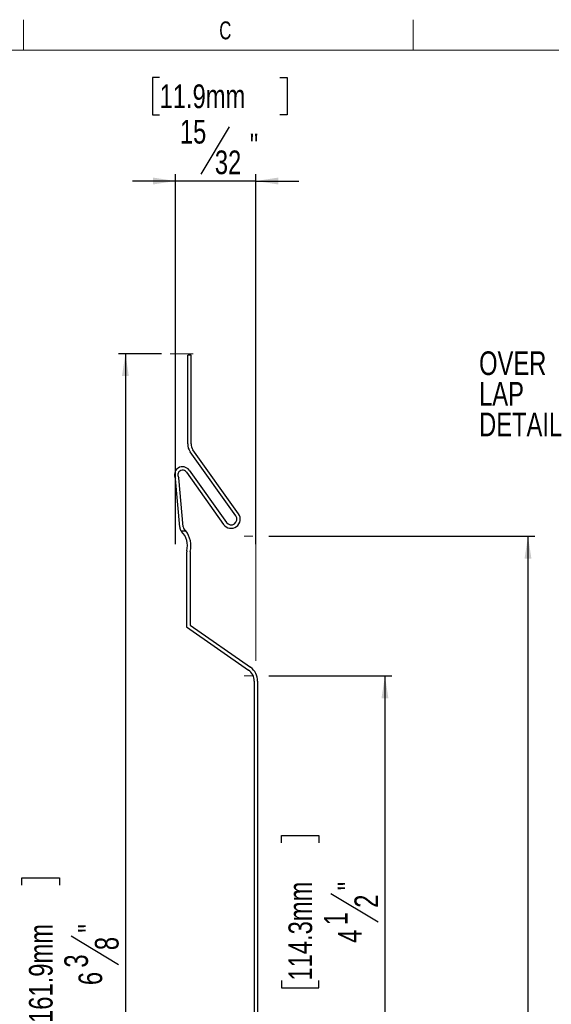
# Paper-space layout 'Sheet3' of a CAD drawing. Header units: inches. Extents: x 0.5 to 19.2, y -4 to 10.7.
# Tile 8 of 14: x 5.1 to 8.2, y 5 to 10.7. Entities that reach past the tile are written whole.
import ezdxf

# ---------------------------------------------------------------- set-up
doc = ezdxf.new("R2010")
doc.units = ezdxf.units.IN
doc.header["$MEASUREMENT"] = 0
doc.layers.add('FORMAT', color=7, linetype='Continuous')
doc.styles.add('SLDTEXTSTYLE0', font='TXT', dxfattribs={"width": 0.7})
doc.styles.add('SLDTEXTSTYLE3', font='TXT', dxfattribs={"width": 0.75})
doc.dimstyles.new('SLDDIMSTYLE3', dxfattribs={"dimtxt": 0.137795, "dimasz": 0.13, "dimexe": 0, "dimexo": 0.0625, "dimgap": 0.034449, "dimtad": 1, "dimdec": 6, "dimrnd": 1e-09, "dimzin": 12, "dimdsep": 46, "dimlunit": 5, "dimtxsty": 'SLDTEXTSTYLE3', "dimsah": 1, "dimcen": 0.09, "dimadec": 0, "dimazin": 3, "dimtfac": 1, "dimtofl": 0, "dimtmove": 0, "dimatfit": 3, "dimfxl": 1, "dimfrac": 2, "dimtolj": 1, "dimtzin": 12, "dimarcsym": 0})
doc.dimstyles.new('SLDDIMSTYLE4', dxfattribs={"dimtxt": 0.137795, "dimasz": 0.13, "dimexe": 0, "dimexo": 0.0625, "dimgap": 0.034449, "dimtad": 1, "dimdec": 6, "dimrnd": 1e-09, "dimzin": 12, "dimdsep": 46, "dimlunit": 5, "dimtxsty": 'SLDTEXTSTYLE3', "dimsah": 1, "dimcen": 0.09, "dimadec": 0, "dimazin": 3, "dimtfac": 1, "dimtmove": 0, "dimatfit": 0, "dimfxl": 1, "dimfrac": 2, "dimtolj": 1, "dimtzin": 12, "dimarcsym": 0})

# ---------------------------------------------------------------- blocks, each defined once
blk = doc.blocks.new('_D_7')
at = {"layer": 'FORMAT'}
for p, q in [((5.9716, 8.7502), (5.7228, 8.7502)), ((5.7621, 8.7502), (5.7621, 2.3752)), ((5.1591, 5.6578), (5.1591, 5.6998)), ((5.1591, 5.6998), (5.3778, 5.6998)), ((5.3778, 5.6998), (5.3778, 5.6578)), ((5.4462, 5.3617), (5.7218, 5.1963)), ((5.1591, 4.8552), (5.1591, 4.8132)), ((5.3778, 4.8132), (5.3778, 4.8552)), ((5.1591, 4.8132), (5.3778, 4.8132)), ((5.9716, 2.3752), (5.7228, 2.3752))]:
    blk.add_line(p, q, dxfattribs=at)
for points in [[(5.7621, 8.7502), (5.7421, 8.6202), (5.7821, 8.6202)], [(5.7621, 2.3752), (5.7821, 2.5052), (5.7421, 2.5052)]]:
    blk.add_solid(points, dxfattribs=at)
at = {"layer": 'FORMAT', "char_height": 0.1378, "attachment_point": 1, "rotation": 90, "style": 'SLDTEXTSTYLE3'}
for s, insert in [('161.9mm', (5.2002, 4.8552)), ('"', (5.4869, 5.3808)), ('8', (5.5845, 5.279)), ('3', (5.4063, 5.1772)), ('6', (5.489, 5.0754))]:
    blk.add_mtext(s, dxfattribs=dict(at, insert=insert))
blk = doc.blocks.new('_D_8')
at = {"layer": 'FORMAT'}
for p, q in [((6.5975, 6.8752), (7.3136, 6.8752)), ((7.2742, 6.8752), (7.2742, 2.3752)), ((6.6711, 5.9044), (6.6711, 5.9463)), ((6.6711, 5.9463), (6.8898, 5.9463)), ((6.8898, 5.9463), (6.8898, 5.9044)), ((6.9582, 5.6082), (7.2338, 5.4428)), ((6.6711, 5.1017), (6.6711, 5.0597)), ((6.8898, 5.0597), (6.8898, 5.1017)), ((6.6711, 5.0597), (6.8898, 5.0597)), ((6.5975, 2.3752), (7.3136, 2.3752))]:
    blk.add_line(p, q, dxfattribs=at)
for points in [[(7.2742, 6.8752), (7.2542, 6.7452), (7.2942, 6.7452)], [(7.2742, 2.3752), (7.2942, 2.5052), (7.2542, 2.5052)]]:
    blk.add_solid(points, dxfattribs=at)
at = {"layer": 'FORMAT', "char_height": 0.1378, "attachment_point": 1, "rotation": 90, "style": 'SLDTEXTSTYLE3'}
for s, insert in [('114.3mm', (6.7122, 5.1017)), ('"', (6.9989, 5.6273)), ('2', (7.0966, 5.5255)), ('1', (6.9184, 5.4237)), ('4', (7.001, 5.3219))]:
    blk.add_mtext(s, dxfattribs=dict(at, insert=insert))
blk = doc.blocks.new('_D_9')
at = {"layer": 'FORMAT'}
for p, q in [((6.5975, 7.6877), (8.1468, 7.6877)), ((8.1075, 7.6877), (8.1075, 2.3752)), ((7.5044, 4.6949), (7.5044, 4.7369)), ((7.5044, 4.7369), (7.7231, 4.7369)), ((7.7231, 4.7369), (7.7231, 4.6949)), ((7.7915, 4.3479), (8.0671, 4.1825)), ((7.5044, 3.8923), (7.5044, 3.8503)), ((7.5044, 3.8503), (7.7231, 3.8503)), ((7.7231, 3.8503), (7.7231, 3.8923)), ((6.5975, 2.3752), (8.1468, 2.3752))]:
    blk.add_line(p, q, dxfattribs=at)
for points in [[(8.1075, 7.6877), (8.0875, 7.5577), (8.1275, 7.5577)], [(8.1075, 2.3752), (8.1275, 2.5052), (8.0875, 2.5052)]]:
    blk.add_solid(points, dxfattribs=at)
at = {"layer": 'FORMAT', "char_height": 0.1378, "attachment_point": 1, "rotation": 90, "style": 'SLDTEXTSTYLE3'}
for s, insert in [('134.9mm', (7.5455, 3.8923)), ('"', (7.8322, 4.4688)), ('16', (7.9298, 4.2652)), ('5', (7.7517, 4.1634)), ('5', (7.8343, 4.0616))]:
    blk.add_mtext(s, dxfattribs=dict(at, insert=insert))
blk = doc.blocks.new('_D_10')
at = {"layer": 'FORMAT'}
for p, q in [((5.9613, 10.3582), (5.9193, 10.3582)), ((5.9193, 10.3582), (5.9193, 10.1394)), ((6.6621, 10.3582), (6.7041, 10.3582)), ((6.7041, 10.3582), (6.7041, 10.1394)), ((5.9193, 10.1394), (5.9613, 10.1394)), ((6.7041, 10.1394), (6.6621, 10.1394)), ((6.3659, 10.0711), (6.2006, 9.7955)), ((6.0538, 9.7551), (5.8038, 9.7551)), ((6.0538, 7.6414), (6.0538, 9.7945)), ((6.5226, 9.7551), (6.0538, 9.7551)), ((6.5226, 7.6414), (6.5226, 9.7945)), ((6.5226, 9.7551), (6.7726, 9.7551))]:
    blk.add_line(p, q, dxfattribs=at)
for points in [[(6.0538, 9.7551), (5.9238, 9.7751), (5.9238, 9.7351)], [(6.5226, 9.7551), (6.6526, 9.7351), (6.6526, 9.7751)]]:
    blk.add_solid(points, dxfattribs=at)
at = {"layer": 'FORMAT', "char_height": 0.1378, "attachment_point": 1, "style": 'SLDTEXTSTYLE3'}
for s, insert in [('11.9mm', (5.9613, 10.3171)), ('15', (6.0796, 10.1109)), ('"', (6.4869, 10.0303)), ('32', (6.2833, 9.9327))]:
    blk.add_mtext(s, dxfattribs=dict(at, insert=insert))
blk = doc.blocks.new('SW_NOTE_5')
at = {"layer": 'FORMAT', "color": 0, "char_height": 0.1378, "attachment_point": 1, "style": 'SLDTEXTSTYLE3'}
for s, insert in [('OVER', (-0.593, 0.4253)), ('LAP', (-0.593, 0.2471)), ('DETAIL', (-0.593, 0.0689))]:
    blk.add_mtext(s, dxfattribs=dict(at, insert=insert))

psp = doc.layouts.new('Sheet3')

# ---------------------------------------------------------------- linework, layer by layer
at = {"color": 7, "linetype": 'Continuous', "lineweight": 18}
for p, q in [((5.1679183, 10.5170732), (5.1679183, 10.6939449)), ((7.4387516, 10.5170732), (7.4387516, 10.6939449)), ((14.2512516, 10.5170732), (0.6262516, 10.5170732))]:
    psp.add_line(p, q, dxfattribs=at)
at = {"color": 7, "linetype": 'Continuous', "lineweight": 25}
for p, q in [((6.1249927, 8.2252844), (6.1249927, 8.7420916)), ((6.1449927, 8.7420916), (6.1249927, 8.7420916)), ((6.1449927, 8.2252844), (6.1449927, 8.7420916)), ((6.4051867, 7.8070376), (6.1396162, 8.1795781)), ((6.4214723, 7.818647), (6.1559019, 8.1911875)), ((6.0982427, 7.7417866), (6.073147, 8.028118)), ((6.1177335, 8.0605187), (6.3344019, 7.7565775)), ((6.1340191, 8.0721281), (6.3506875, 7.7681869)), ((6.0783191, 7.7400404), (6.0536454, 8.0215568)), ((6.0871319, 7.7184695), (6.1137949, 7.7184695)), ((6.1189593, 7.5937926), (6.1189593, 7.1607217)), ((6.1389593, 7.5937926), (6.1389593, 7.1711332)), ((6.1389593, 7.1711332), (6.4905549, 6.9249431)), ((6.1189593, 7.1607217), (6.4790834, 6.9085602)), ((6.5126601, 6.84406), (6.5126601, 2.4542961)), ((6.5326601, 6.84406), (6.5326601, 2.4542961))]:
    psp.add_line(p, q, dxfattribs=at)
for centre, radius, start, end in [((6.2037329, 8.2252844), 0.0787402, 180, 215.48366788), ((6.2037329, 8.2252844), 0.0587402, 180, 215.48366788), ((6.0952927, 8.0445215), 0.0475591, 35.48366788, 208.87271743), ((6.0952927, 8.0445215), 0.0275591, 35.48366788, 216.52775787), ((6.3779371, 7.7876123), 0.0534646, 215.48366788, 35.48366788), ((6.3779371, 7.7876123), 0.0334646, 215.48366788, 35.48366788), ((6.1175389, 7.7434779), 0.0393701, 185.00892513, 219.43587505), ((6.1175389, 7.7434779), 0.0193701, 185.00892513, 224.51451148), ((6.1175389, 7.7434779), 0.0393701, 219.43587505, 224.51451148), ((6.0044082, 7.6322483), 0.1192823, 345.97238548, 44.51451148), ((6.0044082, 7.6322483), 0.1392823, 38.24597355, 44.51451148), ((6.0044082, 7.6322483), 0.1392823, 345.97238548, 38.24597355), ((6.1583293, 7.5937926), 0.0393701, 165.97238548, 180), ((6.1583293, 7.5937926), 0.0193701, 165.97238548, 180), ((6.4339199, 6.84406), 0.0787402, 0, 55), ((6.4339199, 6.84406), 0.0987402, 0, 55)]:
    psp.add_arc(centre, radius, start, end, dxfattribs=at)
at = {"layer": 'FORMAT', "color": 250, "lineweight": 18, "true_color": 0x454545}
for p, q in [((6.1565971, 8.7502411), (6.0228777, 8.7502411)), ((6.0538112, 8.0212588), (6.0538112, 8.0847753)), ((6.5225612, 6.961885), (6.5225612, 8.0847753)), ((6.4536049, 7.6877411), (6.5051918, 7.6877411)), ((6.4536049, 6.8752411), (6.5051918, 6.8752411))]:
    psp.add_line(p, q, dxfattribs=at)

# ---------------------------------------------------------------- block references
at = {"layer": 'FORMAT'}
psp.add_blockref('SW_NOTE_5', (8.4157497, 8.3383766), dxfattribs=at)

# ---------------------------------------------------------------- texts
at = {"color": 7, "linetype": 'Continuous', "lineweight": 0, "insert": (6.3441318, 10.6839024), "char_height": 0.1041667, "attachment_point": 2, "style": 'SLDTEXTSTYLE0'}
psp.add_mtext('C', dxfattribs=at)

# ---------------------------------------------------------------- dimensions: what is measured, and where the dimension line sits
at = {"layer": 'FORMAT'}
dim = psp.add_linear_dim(base=(6.0538112, 9.7550882), p1=(6.5225612, 7.5233302), p2=(6.0538112, 7.5233302), dimstyle='SLDDIMSTYLE4', dxfattribs=at)
dim.commit()
dim.dimension.update_dxf_attribs({"geometry": '_D_10', "text_midpoint": (6.3116827, 9.7550882), "dimtype": 160})
for base, p1, p2, picture, middle in [((5.7621493, 2.3752411), (6.0897374, 8.7502411), (6.0897374, 2.3752411), '_D_7', (5.7621493, 5.2565172)), ((8.1074632, 2.3752411), (6.4793984, 7.6877411), (6.4793984, 2.3752411), '_D_9', (8.1074632, 4.2936018)), ((7.2741892, 2.3752411), (6.4793984, 6.8752411), (6.4793984, 2.3752411), '_D_8', (7.2741892, 5.5030338))]:
    dim = psp.add_linear_dim(base=base, p1=p1, p2=p2, angle=90, dimstyle='SLDDIMSTYLE3', dxfattribs=at)
    dim.commit()
    dim.dimension.update_dxf_attribs({"geometry": picture, "text_midpoint": middle, "dimtype": 160})

doc.saveas('drawing.dxf')
